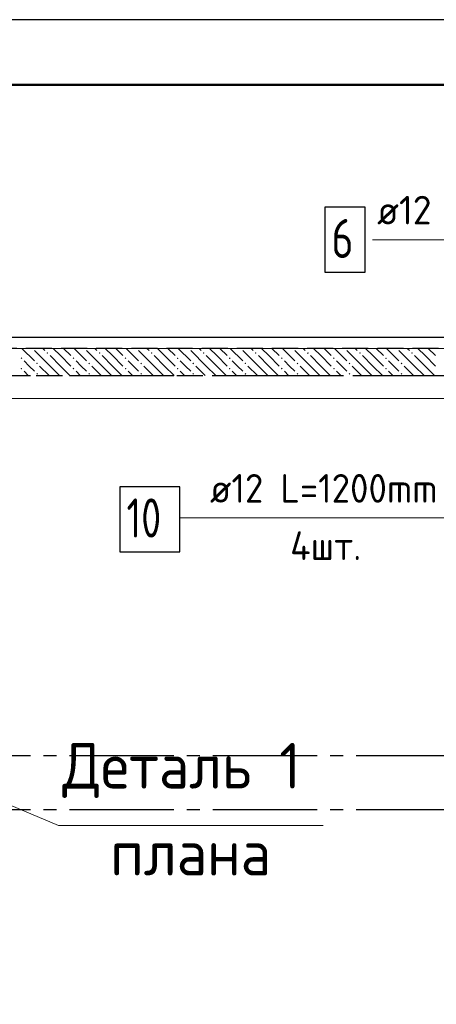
# Model space of a CAD drawing. Header units: millimetres. Extents: x 0 to 50400, y 0 to 35640.
# Tile 14 of 19: x 19156 to 22996, y 26569 to 35640. Entities that reach past the tile are written whole.
import ezdxf

# ---------------------------------------------------------------- set-up
doc = ezdxf.new("R2010")
doc.units = ezdxf.units.MM
doc.linetypes.add('______2', pattern=[324, 240, -84])
doc.linetypes.add('______5', pattern=[1320, 960, -120, 120, -120])
for name, color, linetype, lineweight in [('Standard', 7, 'Continuous', 25), ('ЖБ Перекрытие верхний уровень_1', 7, 'Continuous', 35), ('ЖБ Стена верхний уровень', 7, 'Continuous', 35), ('Общий01', 7, 'Continuous', 13), ('Общий02', 7, 'Continuous', 18), ('Позиционная метка номер позиции', 7, 'Continuous', 13)]:
    doc.layers.add(name, color=color, linetype=linetype, lineweight=lineweight)
doc.layers.add('Обрамление Г-обр.', color=7, linetype='Continuous', lineweight=25, true_color=0x5f1e0f)
doc.layers.add('Обрамление П-обр. равн.', color=7, linetype='Continuous', lineweight=25, true_color=0x5f1e0f)
doc.layers.add('Оси', color=7, linetype='______5', true_color=0x656565)
doc.styles.add('ISOCPEUR', font='txt')

msp = doc.modelspace()

# ---------------------------------------------------------------- hatches: boundary and pattern name
at = {"layer": 'ЖБ Стена верхний уровень', "linetype": 'Continuous', "lineweight": 18, "transparency": 33554687}
for points in [[(19270.5, 32612.4), (19267.6, 32609.5), (19264.7, 32612.4)], [(19403.8, 32569.3), (19411.6, 32577.1), (19419.4, 32569.3), (19411.6, 32561.5)], [(19750.5, 32612.4), (19747.6, 32609.5), (19744.7, 32612.4)], [(19883.8, 32569.3), (19891.6, 32577.1), (19899.4, 32569.3), (19891.6, 32561.5)], [(20230.5, 32612.4), (20227.6, 32609.5), (20224.7, 32612.4)], [(20363.8, 32569.3), (20371.6, 32577.1), (20379.4, 32569.3), (20371.6, 32561.5)], [(20710.5, 32612.4), (20707.6, 32609.5), (20704.7, 32612.4)], [(20843.8, 32569.3), (20851.6, 32577.1), (20859.4, 32569.3), (20851.6, 32561.5)], [(21190.5, 32612.4), (21187.6, 32609.5), (21184.7, 32612.4)], [(21323.8, 32569.3), (21331.6, 32577.1), (21339.4, 32569.3), (21331.6, 32561.5)], [(21670.5, 32612.4), (21667.6, 32609.5), (21664.7, 32612.4)], [(21803.8, 32569.3), (21811.6, 32577.1), (21819.4, 32569.3), (21811.6, 32561.5)], [(22150.5, 32612.4), (22147.6, 32609.5), (22144.7, 32612.4)], [(22283.8, 32569.3), (22291.6, 32577.1), (22299.4, 32569.3), (22291.6, 32561.5)], [(22630.5, 32612.4), (22627.6, 32609.5), (22624.7, 32612.4)], [(22763.8, 32569.3), (22771.6, 32577.1), (22779.4, 32569.3), (22771.6, 32561.5)], [(19163.8, 32521.3), (19171.6, 32529.1), (19179.4, 32521.3), (19171.6, 32513.5)], [(19307.8, 32473.3), (19315.6, 32481.1), (19323.4, 32473.3), (19315.6, 32465.5)], [(19643.8, 32521.3), (19651.6, 32529.1), (19659.4, 32521.3), (19651.6, 32513.5)], [(19787.8, 32473.3), (19795.6, 32481.1), (19803.4, 32473.3), (19795.6, 32465.5)], [(20123.8, 32521.3), (20131.6, 32529.1), (20139.4, 32521.3), (20131.6, 32513.5)], [(20267.8, 32473.3), (20275.6, 32481.1), (20283.4, 32473.3), (20275.6, 32465.5)], [(20603.8, 32521.3), (20611.6, 32529.1), (20619.4, 32521.3), (20611.6, 32513.5)], [(20747.8, 32473.3), (20755.6, 32481.1), (20763.4, 32473.3), (20755.6, 32465.5)], [(21083.8, 32521.3), (21091.6, 32529.1), (21099.4, 32521.3), (21091.6, 32513.5)], [(21227.8, 32473.3), (21235.6, 32481.1), (21243.4, 32473.3), (21235.6, 32465.5)], [(21563.8, 32521.3), (21571.6, 32529.1), (21579.4, 32521.3), (21571.6, 32513.5)], [(21707.8, 32473.3), (21715.6, 32481.1), (21723.4, 32473.3), (21715.6, 32465.5)], [(22043.8, 32521.3), (22051.6, 32529.1), (22059.4, 32521.3), (22051.6, 32513.5)], [(22187.8, 32473.3), (22195.6, 32481.1), (22203.4, 32473.3), (22195.6, 32465.5)], [(22523.8, 32521.3), (22531.6, 32529.1), (22539.4, 32521.3), (22531.6, 32513.5)], [(22667.8, 32473.3), (22675.6, 32481.1), (22683.4, 32473.3), (22675.6, 32465.5)], [(19163.8, 32425.3), (19171.6, 32433.1), (19179.4, 32425.3), (19171.6, 32417.5)], [(19307.8, 32377.3), (19315.6, 32385.1), (19323.4, 32377.3), (19315.6, 32369.5)], [(19643.8, 32425.3), (19651.6, 32433.1), (19659.4, 32425.3), (19651.6, 32417.5)], [(19787.8, 32377.3), (19795.6, 32385.1), (19803.4, 32377.3), (19795.6, 32369.5)], [(20123.8, 32425.3), (20131.6, 32433.1), (20139.4, 32425.3), (20131.6, 32417.5)], [(20267.8, 32377.3), (20275.6, 32385.1), (20283.4, 32377.3), (20275.6, 32369.5)], [(20603.8, 32425.3), (20611.6, 32433.1), (20619.4, 32425.3), (20611.6, 32417.5)], [(20747.8, 32377.3), (20755.6, 32385.1), (20763.4, 32377.3), (20755.6, 32369.5)], [(21083.8, 32425.3), (21091.6, 32433.1), (21099.4, 32425.3), (21091.6, 32417.5)], [(21227.8, 32377.3), (21235.6, 32385.1), (21243.4, 32377.3), (21235.6, 32369.5)], [(21563.8, 32425.3), (21571.6, 32433.1), (21579.4, 32425.3), (21571.6, 32417.5)], [(21707.8, 32377.3), (21715.6, 32385.1), (21723.4, 32377.3), (21715.6, 32369.5)], [(22043.8, 32425.3), (22051.6, 32433.1), (22059.4, 32425.3), (22051.6, 32417.5)], [(22187.8, 32377.3), (22195.6, 32385.1), (22203.4, 32377.3), (22195.6, 32369.5)], [(22523.8, 32425.3), (22531.6, 32433.1), (22539.4, 32425.3), (22531.6, 32417.5)], [(22667.8, 32377.3), (22675.6, 32385.1), (22683.4, 32377.3), (22675.6, 32369.5)]]:
    msp.add_hatch(color=7, dxfattribs=at).paths.add_polyline_path(points, flags=16)

# ---------------------------------------------------------------- linework, layer by layer
at = {"layer": 'Standard', "color": 7, "linetype": 'Continuous', "lineweight": 25, "transparency": 33554687}
msp.add_lwpolyline([(0, 0), (50400, 0), (50400, 35640), (0, 35640), (0, 0)], close=True, dxfattribs=at)
at = {"layer": 'Standard', "color": 7, "linetype": 'Continuous', "lineweight": 50, "transparency": 33554687}
msp.add_lwpolyline([(2400, 35040), (49800, 35040), (49800, 600), (2400, 600), (2400, 35040)], close=True, dxfattribs=at)
at = {"layer": 'Standard', "color": 254, "linetype": 'Continuous', "lineweight": -3, "true_color": 0xc4c4ff, "transparency": 33554687}
msp.add_lwpolyline([(7636.1, 10212.4), (40365.1, 10212.4), (40365.1, 32712.4), (7636.1, 32712.4), (7636.1, 10212.4)], dxfattribs=at)
at = {"layer": 'ЖБ Перекрытие верхний уровень_1', "color": 7, "linetype": 'Continuous', "lineweight": 18, "transparency": 33554687}
msp.add_line((23895.1, 32612.4), (9015.1, 32612.4), dxfattribs=at)
at = {"layer": 'ЖБ Стена верхний уровень', "color": 251, "linetype": '______2', "lineweight": -3, "true_color": 0x656565, "transparency": 33554687}
for p, q in [((27553, 32612.4), (9015.1, 32612.4)), ((9265.1, 32362.4), (27553, 32362.4))]:
    msp.add_line(p, q, dxfattribs=at)
at = {"layer": 'ЖБ Стена верхний уровень', "color": 9, "linetype": 'Continuous', "lineweight": 18, "true_color": 0xc7c7c7, "transparency": 33554687}
for p, q in [((19176.5, 32612.4), (19291.6, 32497.3)), ((19435.6, 32449.3), (19291.6, 32593.3)), ((19368.5, 32612.4), (19387.6, 32593.3)), ((19531.6, 32545.3), (19464.5, 32612.4)), ((19560.5, 32612.4), (19627.6, 32545.3)), ((19656.5, 32612.4), (19771.6, 32497.3)), ((19915.6, 32449.3), (19771.6, 32593.3)), ((19848.5, 32612.4), (19867.6, 32593.3)), ((20011.6, 32545.3), (19944.5, 32612.4)), ((20040.5, 32612.4), (20107.6, 32545.3)), ((20136.5, 32612.4), (20251.6, 32497.3)), ((20395.6, 32449.3), (20251.6, 32593.3)), ((20328.5, 32612.4), (20347.6, 32593.3)), ((20491.6, 32545.3), (20424.5, 32612.4)), ((20520.5, 32612.4), (20587.6, 32545.3)), ((20616.5, 32612.4), (20731.6, 32497.3)), ((20875.6, 32449.3), (20731.6, 32593.3)), ((20808.5, 32612.4), (20827.6, 32593.3)), ((20971.6, 32545.3), (20904.5, 32612.4)), ((21000.5, 32612.4), (21067.6, 32545.3)), ((21096.5, 32612.4), (21211.6, 32497.3)), ((21355.6, 32449.3), (21211.6, 32593.3)), ((21288.5, 32612.4), (21307.6, 32593.3)), ((21451.6, 32545.3), (21384.5, 32612.4)), ((21480.5, 32612.4), (21547.6, 32545.3)), ((21576.5, 32612.4), (21691.6, 32497.3)), ((21835.6, 32449.3), (21691.6, 32593.3)), ((21768.5, 32612.4), (21787.6, 32593.3)), ((21931.6, 32545.3), (21864.5, 32612.4)), ((21960.5, 32612.4), (22027.6, 32545.3)), ((22056.5, 32612.4), (22171.6, 32497.3)), ((22315.6, 32449.3), (22171.6, 32593.3)), ((22248.5, 32612.4), (22267.6, 32593.3)), ((22411.6, 32545.3), (22344.5, 32612.4)), ((22440.5, 32612.4), (22507.6, 32545.3)), ((22536.5, 32612.4), (22651.6, 32497.3)), ((22795.6, 32449.3), (22651.6, 32593.3)), ((22728.5, 32612.4), (22747.6, 32593.3)), ((22891.6, 32545.3), (22824.5, 32612.4)), ((22920.5, 32612.4), (22987.6, 32545.3)), ((19243.6, 32449.3), (19195.6, 32497.3)), ((19435.6, 32545.3), (19531.6, 32449.3)), ((19531.6, 32545.3), (19627.6, 32449.3)), ((19723.6, 32449.3), (19675.6, 32497.3)), ((19915.6, 32545.3), (20011.6, 32449.3)), ((20011.6, 32545.3), (20107.6, 32449.3)), ((20203.6, 32449.3), (20155.6, 32497.3)), ((20395.6, 32545.3), (20491.6, 32449.3)), ((20491.6, 32545.3), (20587.6, 32449.3)), ((20683.6, 32449.3), (20635.6, 32497.3)), ((20875.6, 32545.3), (20971.6, 32449.3)), ((20971.6, 32545.3), (21067.6, 32449.3)), ((21163.6, 32449.3), (21115.6, 32497.3)), ((21355.6, 32545.3), (21451.6, 32449.3)), ((21451.6, 32545.3), (21547.6, 32449.3)), ((21643.6, 32449.3), (21595.6, 32497.3)), ((21835.6, 32545.3), (21931.6, 32449.3)), ((21931.6, 32545.3), (22027.6, 32449.3)), ((22123.6, 32449.3), (22075.6, 32497.3)), ((22315.6, 32545.3), (22411.6, 32449.3)), ((22411.6, 32545.3), (22507.6, 32449.3)), ((22603.6, 32449.3), (22555.6, 32497.3)), ((22795.6, 32545.3), (22891.6, 32449.3)), ((22891.6, 32545.3), (22987.6, 32449.3)), ((19195.6, 32401.3), (19234.5, 32362.4)), ((19291.6, 32401.3), (19243.6, 32449.3)), ((19339.6, 32449.3), (19426.5, 32362.4)), ((19435.6, 32449.3), (19522.5, 32362.4)), ((19531.6, 32449.3), (19618.5, 32362.4)), ((19675.6, 32401.3), (19714.5, 32362.4)), ((19771.6, 32401.3), (19723.6, 32449.3)), ((19819.6, 32449.3), (19906.5, 32362.4)), ((19915.6, 32449.3), (20002.5, 32362.4)), ((20011.6, 32449.3), (20098.5, 32362.4)), ((20155.6, 32401.3), (20194.5, 32362.4)), ((20251.6, 32401.3), (20203.6, 32449.3)), ((20299.6, 32449.3), (20386.5, 32362.4)), ((20395.6, 32449.3), (20482.5, 32362.4)), ((20491.6, 32449.3), (20578.5, 32362.4)), ((20635.6, 32401.3), (20674.5, 32362.4)), ((20731.6, 32401.3), (20683.6, 32449.3)), ((20779.6, 32449.3), (20866.5, 32362.4)), ((20875.6, 32449.3), (20962.5, 32362.4)), ((20971.6, 32449.3), (21058.5, 32362.4)), ((21115.6, 32401.3), (21154.5, 32362.4)), ((21211.6, 32401.3), (21163.6, 32449.3)), ((21259.6, 32449.3), (21346.5, 32362.4)), ((21355.6, 32449.3), (21442.5, 32362.4)), ((21451.6, 32449.3), (21538.5, 32362.4)), ((21595.6, 32401.3), (21634.5, 32362.4)), ((21691.6, 32401.3), (21643.6, 32449.3)), ((21739.6, 32449.3), (21826.5, 32362.4)), ((21835.6, 32449.3), (21922.5, 32362.4)), ((21931.6, 32449.3), (22018.5, 32362.4)), ((22075.6, 32401.3), (22114.5, 32362.4)), ((22171.6, 32401.3), (22123.6, 32449.3)), ((22219.6, 32449.3), (22306.5, 32362.4)), ((22315.6, 32449.3), (22402.5, 32362.4)), ((22411.6, 32449.3), (22498.5, 32362.4)), ((22555.6, 32401.3), (22594.5, 32362.4)), ((22651.6, 32401.3), (22603.6, 32449.3)), ((22699.6, 32449.3), (22786.5, 32362.4)), ((22795.6, 32449.3), (22882.5, 32362.4)), ((22891.6, 32449.3), (22978.5, 32362.4))]:
    msp.add_line(p, q, dxfattribs=at)
at = {"layer": 'Обрамление Г-обр.', "color": 7, "linetype": 'Continuous', "lineweight": 25, "transparency": 33554687}
msp.add_lwpolyline([(20079.9, 30737.6), (20631.9, 30737.6), (20631.9, 31337.6), (20079.9, 31337.6), (20079.9, 30737.6)], dxfattribs=at)
at = {"layer": 'Обрамление П-обр. равн.', "color": 7, "linetype": 'Continuous', "lineweight": 25, "transparency": 33554687}
msp.add_lwpolyline([(21969.3, 33312.7), (22341.3, 33312.7), (22341.3, 33912.7), (21969.3, 33912.7), (21969.3, 33312.7)], dxfattribs=at)
at = {"layer": 'Общий01', "color": 7, "linetype": 'Continuous', "lineweight": 13, "transparency": 33554687}
msp.add_lwpolyline([(18883.8, 28480.5), (19513.5, 28215.4), (21953.9, 28215.4)], dxfattribs=at)
at = {"layer": 'Общий02', "color": 251, "linetype": 'Continuous', "lineweight": 13, "true_color": 0x494949, "transparency": 33554687}
msp.add_lwpolyline([(9073.1, 32151.4), (23595.1, 32151.4), (23595.1, 31312.4), (27195.1, 31312.4), (27195.1, 32151.4), (36295.4, 32151.4), (36295.4, 27630.9), (37143.5, 27630.9), (37143.5, 32151.4), (39965.1, 32151.4), (39965.1, 10773.4), (14256.1, 10773.4)], dxfattribs=at)
at = {"layer": 'Оси', "color": 8, "linetype": '______5', "lineweight": -3, "transparency": 33554687}
for p, q in [((7736.1, 32362.4), (42962.9, 32362.4)), ((7736.1, 28862.4), (42962.9, 28862.4)), ((7736.1, 28362.4), (42962.9, 28362.4))]:
    msp.add_line(p, q, dxfattribs=at)
at = {"layer": 'Позиционная метка номер позиции', "color": 7, "linetype": 'Continuous', "lineweight": 13, "transparency": 33554687}
msp.add_line((25365.4, 31049.6), (20631.9, 31049.6), dxfattribs=at)
msp.add_lwpolyline([(25051.1, 31892.3), (24768.3, 32175.1), (24768.3, 33612.7), (22406.3, 33612.7)], dxfattribs=at)

# ---------------------------------------------------------------- texts
at = {"layer": 'Обрамление Г-обр.', "color": 7, "linetype": 'Continuous', "lineweight": 13, "transparency": 33554687, "attachment_point": 7, "style": 'ISOCPEUR'}
for s, insert, char_height, width in [('\\W0.94;ø12 L=1200mm ', (20909.3, 31190.4), 264, 2525.259), ('\\W0.75;10', (20139.9, 30869.6), 360, 566.727), ('\\W0.95;4шт. ', (21648.6, 30662.4), 264, 1048.584)]:
    msp.add_mtext(s, dxfattribs=dict(at, insert=insert, char_height=char_height, width=width))
at = {"layer": 'Обрамление П-обр. равн.', "color": 7, "linetype": 'Continuous', "lineweight": 13, "transparency": 33554687, "attachment_point": 7, "style": 'ISOCPEUR'}
for s, insert, char_height, width in [('\\W0.96;ø12 L=2370mm ', (22449.3, 33753.5), 264, 2580.62), ('\\W0.78;6', (22029.3, 33444.7), 360, 391.688)]:
    msp.add_mtext(s, dxfattribs=dict(at, insert=insert, char_height=char_height, width=width))
at = {"layer": 'Общий01', "color": 7, "linetype": 'Continuous', "lineweight": 35, "transparency": 33554687, "char_height": 420, "attachment_point": 7, "style": 'ISOCPEUR'}
for s, insert, width in [('\\W0.94;Деталь 1', (19549, 28470.5), 2631.437), ('\\W0.95;плана', (19990, 27756.5), 1752.092)]:
    msp.add_mtext(s, dxfattribs=dict(at, insert=insert, width=width))

doc.saveas('drawing.dxf')
